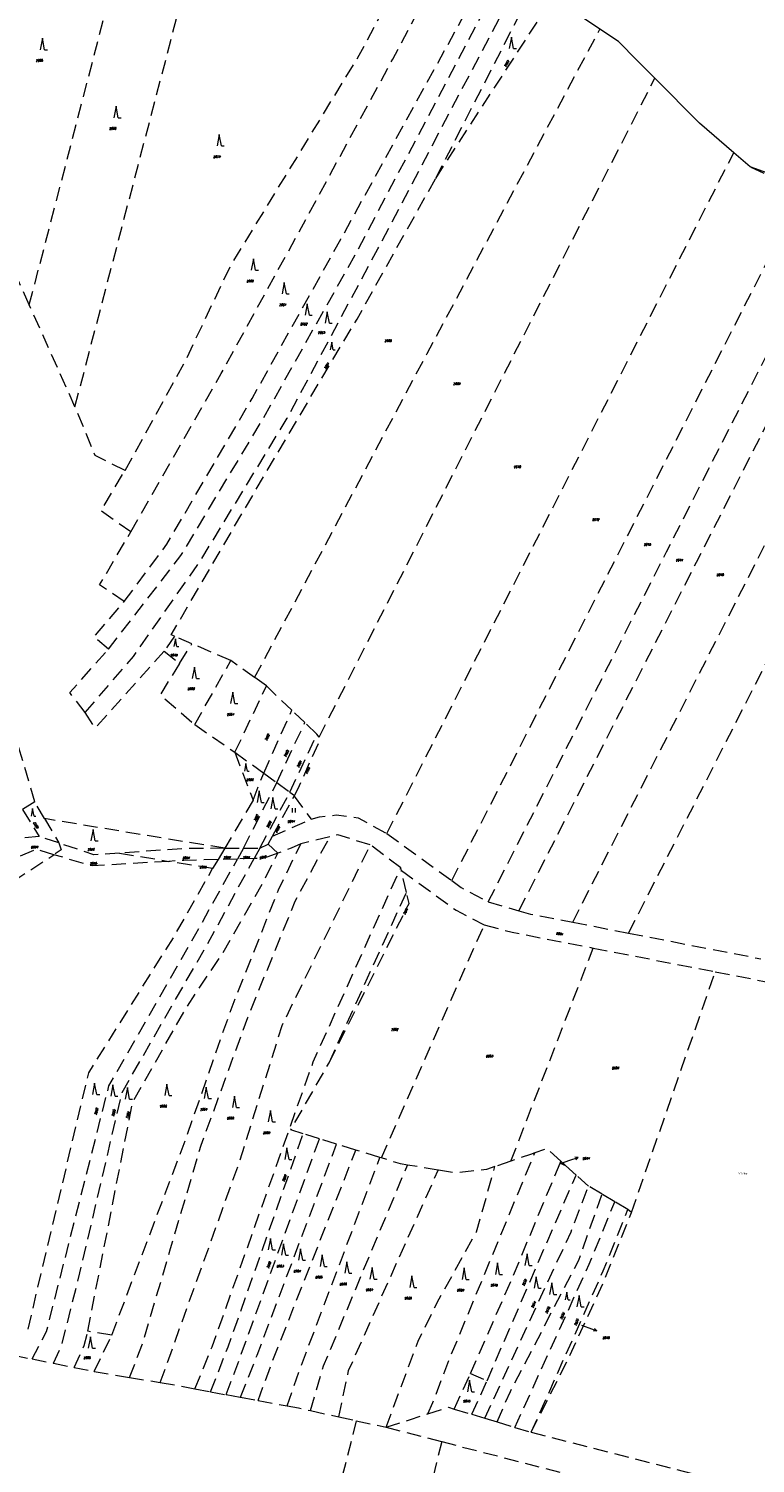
# Model space of a CAD drawing. Header units: metres. Extents: x -626722 to -621116, y -1178216 to -1174550.
# Tile 25 of 86: x -625076 to -624822, y -1175541 to -1175041. Entities that reach past the tile are written whole.
import ezdxf
from ezdxf.enums import TextEntityAlignment as Align

# ---------------------------------------------------------------- set-up
doc = ezdxf.new("R2010")
doc.units = ezdxf.units.M
doc.header["$MEASUREMENT"] = 0
doc.linetypes.add('DASHEDX2', pattern=[1.5, 1, -0.5])
for name, color, linetype, lineweight in [('8_kat_KN_Hranice katastrů', 200, 'FENCELINE1', 25), ('8_kat_KN_Hranice parcel', 200, 'DASHEDX2', 25), ('8_kat_KN_PČ popisy', 210, 'Continuous', 0), ('8_kat_KN_Značky kultur', 7, 'Continuous', 0), ('8_kat_KN_Čísla parcel', 200, 'Continuous', 25)]:
    doc.layers.add(name, color=color, linetype=linetype, lineweight=lineweight)
doc.layers.add('8_kat_KN_Pomístní_názvy', color=210, linetype='Continuous')
doc.styles.add('Style-cs_Working', font='cs_Working.shx')
doc.styles.add('Style-ITALICS', font='ITALICS.shx')
doc.linetypes.add('FENCELINE1', pattern='A,0.25,-0.1,[133,ltypeshp.shx,S=0.1,R=0,X=-0.1,Y=0],-0.1,1', length=1.45)

# ---------------------------------------------------------------- blocks, each defined once
blk = doc.blocks.new('1029_106')
at = {"layer": '8_kat_KN_PČ popisy', "color": 6, "linetype": 'Continuous', "lineweight": 0}
for p, q in [((0, 0), (2.8, -1.07)), ((2.8, -1.07), (1.69, -1.18)), ((2.8, -1.07), (2.05, -0.25))]:
    blk.add_line(p, q, dxfattribs=at)
blk = doc.blocks.new('1029_129')
at = {"layer": '8_kat_KN_PČ popisy', "color": 6, "linetype": 'Continuous', "lineweight": 0}
for p, q in [((0, 0), (2.84, 0.98)), ((2.84, 0.98), (1.73, 1.12)), ((2.84, 0.98), (2.05, 0.18))]:
    blk.add_line(p, q, dxfattribs=at)
blk = doc.blocks.new('3.08_1')
at = {"layer": '8_kat_KN_Značky kultur', "color": 7, "linetype": 'Continuous', "lineweight": 13}
for p, q in [((0, 2.68), (-0.5, 0)), ((0.5, 0), (0, 2.68)), ((0.5, 0), (1.17, 0))]:
    blk.add_line(p, q, dxfattribs=at)
blk = doc.blocks.new('3.08')
at = {"layer": '8_kat_KN_Značky kultur', "color": 7, "linetype": 'Continuous', "lineweight": 13}
for p, q in [((0, 4), (-0.75, 0)), ((0.75, 0), (0, 4)), ((0.75, 0), (1.75, 0))]:
    blk.add_line(p, q, dxfattribs=at)
blk = doc.blocks.new('3.06')
at = {"layer": '8_kat_KN_Značky kultur', "color": 7, "linetype": 'Continuous', "lineweight": 13}
for p, q in [((-0.51, 0), (-0.51, 1.5)), ((0.49, 0), (0.49, 1.5))]:
    blk.add_line(p, q, dxfattribs=at)

msp = doc.modelspace()

# ---------------------------------------------------------------- linework, layer by layer
at = {"layer": '8_kat_KN_Hranice katastrů', "lineweight": 13, "flags": 128}
msp.add_lwpolyline([(-625852.04, -1174626.53), (-626040.35, -1174699.9), (-626044.84, -1174701.65), (-626079.82, -1174732.74), (-626087.17, -1174724.59), (-626094.59, -1174716.36), (-626108.29, -1174725.86), (-626139.6, -1174663), (-626142.76, -1174651.47), (-626147.58, -1174633.84), (-626177.49, -1174657.65), (-626189.84, -1174646.23), (-626197.97, -1174638.7), (-626204.07, -1174633.06), (-626210.75, -1174626.88), (-626221.49, -1174616.94), (-626226.53, -1174612.28), (-626235.01, -1174604.43), (-626243.82, -1174596.28), (-626253.16, -1174587.64), (-626262.1, -1174579.36), (-626263.17, -1174578.37), (-626268.76, -1174573.2), (-626272.87, -1174569.4), (-626280.35, -1174562.48), (-626284.23, -1174558.89), (-626366.4, -1174553.29), (-626375.76, -1174552.65), (-626384.06, -1174552.09), (-626393.5, -1174551.44), (-626402.5, -1174550.83), (-626410.43, -1174550.29), (-626456.76, -1174672.2), (-626471.93, -1174695.74), (-626482.81, -1174713.06), (-626484.56, -1174715.84), (-626487.17, -1174720), (-626488.89, -1174723.62), (-626502.09, -1174751.47), (-626516.03, -1174780.89), (-626528.59, -1174807.4), (-626550.57, -1174812.23), (-626562.79, -1174814.91), (-626576.86, -1174818.14), (-626580.35, -1174818.94), (-626645.6, -1174953.22), (-626653.03, -1174970.15), (-626684.55, -1175037.86), (-626686, -1175040.97), (-626687.55, -1175044.3), (-626631.84, -1175118.59), (-626630.36, -1175120.56), (-626625.88, -1175124.38), (-626622.8, -1175127), (-626620, -1175129.38), (-626609.13, -1175138.65), (-626600.28, -1175161.93), (-626597.68, -1175186.91), (-626579.19, -1175203.5), (-626599.8, -1175222.22), (-626600.81, -1175225.76), (-626601.9, -1175229.61), (-626605.75, -1175243.12), (-626640.34, -1175364.6), (-626651.76, -1175404.73), (-626653.94, -1175412.37), (-626665.96, -1175418.01), (-626676.58, -1175422.98), (-626699.62, -1175445.56), (-626716.99, -1175471.64), (-626721.57, -1175478.51), (-626718.08, -1175490.63), (-626689.37, -1175590.24), (-626688.95, -1175591.71), (-626681.58, -1175617.3), (-626680.38, -1175637.27), (-626679.64, -1175649.67), (-626676.23, -1175706.44), (-626671.98, -1175777.17), (-626668.1, -1175841.75), (-626664.26, -1175877.5), (-626656.46, -1175949.97), (-626693.18, -1175993.2), (-626689.21, -1176029.64), (-626687.52, -1176031.68), (-626686.33, -1176033.12), (-626684.94, -1176034.8), (-626683.79, -1176036.18), (-626614, -1176120.42), (-626602.4, -1176130.73), (-626593.12, -1176137.86), (-626584.96, -1176144.14), (-626547.27, -1176144.38), (-626533.77, -1176144.46), (-626504.81, -1176143.65), (-626406.93, -1176152.31), (-626409.37, -1176159.67), (-626415.14, -1176177.06), (-626421.53, -1176196.31), (-626431.16, -1176225.32), (-626419.99, -1176232.13), (-626407.48, -1176241.56), (-626403.01, -1176244.94), (-626392.15, -1176253.13), (-626383.56, -1176259.6), (-626365.29, -1176273.38), (-626360.83, -1176275.9), (-626330.82, -1176292.85), (-626328.3, -1176294.69), (-626325.4, -1176296.82), (-626321.02, -1176300.02), (-626320.14, -1176301.38), (-626309.08, -1176318.54), (-626303.56, -1176327.1), (-626275.19, -1176343.14), (-626230.13, -1176368.62), (-626220.88, -1176362.84), (-626205.06, -1176368.5), (-626197.34, -1176371.41), (-626193.44, -1176372.88), (-626183.79, -1176376.53), (-626174.84, -1176382.62), (-626170.14, -1176387.02), (-626162.46, -1176394.2), (-626143.33, -1176415.21), (-626136.56, -1176422.64), (-626124.57, -1176443.84), (-626101.66, -1176469.79), (-626095.62, -1176476.63), (-626092.92, -1176473.71), (-626091.09, -1176475.08), (-626067.85, -1176492.43), (-626063.21, -1176495.9), (-626032.24, -1176523.03), (-626014.15, -1176529.78), (-626012.39, -1176529.73), (-625959.45, -1176528.25), (-625951.98, -1176531.09), (-625931.5, -1176538.9), (-625906.21, -1176553.11), (-625904.25, -1176554.21), (-625893.59, -1176557.55), (-625863.9, -1176576.76), (-625847.42, -1176579.14), (-625797.53, -1176586.33), (-625790.2, -1176587.39), (-625782.61, -1176588.48), (-625767.55, -1176590.66), (-625757.66, -1176592.09), (-625749.89, -1176593.21), (-625740.01, -1176594.64), (-625731.85, -1176595.81), (-625724.25, -1176596.91), (-625659.61, -1176606.23), (-625600.82, -1176614.71), (-625580.89, -1176617.58), (-625566.09, -1176619.72), (-625500.04, -1176629.25), (-625441.67, -1176637.67), (-625428.63, -1176639.55), (-625419.79, -1176635.78), (-625390.47, -1176623.27), (-625379.99, -1176631.32), (-625377.22, -1176633.45), (-625374.21, -1176639.52), (-625372.83, -1176641.65), (-625355.33, -1176677.54), (-625334.79, -1176715.1), (-625291.65, -1176758.17), (-625291.16, -1176758.66), (-625296.47, -1176769.25), (-625299.22, -1176774.94), (-625302.88, -1176782.5), (-625305.03, -1176793.68), (-625310.51, -1176822.23), (-625312.64, -1176833.29), (-625314.29, -1176841.87), (-625286.37, -1176852.42), (-625282.23, -1176853.99), (-625278.44, -1176855.42), (-625271.46, -1176858.07), (-625265.75, -1176860.23), (-625257.66, -1176863.28), (-625251.67, -1176865.54), (-625243.64, -1176868.58), (-625239.69, -1176870.07), (-625235.92, -1176871.5), (-625233, -1176872.61), (-625230.97, -1176873.37), (-625228.83, -1176874.18), (-625225.65, -1176875.39), (-625220.76, -1176877.24), (-625213.57, -1176879.95), (-625208.53, -1176881.86), (-625207.5, -1176882.25), (-625203.79, -1176882.99), (-625200.71, -1176883.61), (-625196.76, -1176884.4), (-625194.16, -1176884.91), (-625188.65, -1176886.01), (-625185.69, -1176886.6), (-625181.13, -1176887.52), (-625178.38, -1176888.07), (-625173.33, -1176889.07), (-625169.8, -1176889.78), (-625166.58, -1176890.42), (-625161.66, -1176891.41), (-625157.37, -1176892.26), (-625150.47, -1176893.64), (-625143.76, -1176894.98), (-625140.44, -1176895.65), (-625128.3, -1176894.51), (-625120.25, -1176893.76), (-625112.59, -1176893.04), (-625102.63, -1176892.11), (-625090.44, -1176890.97), (-625063.86, -1176897.07), (-625035.95, -1176903.47), (-625022.31, -1176906.6), (-625009.45, -1176909.55), (-624998.78, -1176912), (-624995.3, -1176912.8), (-625007.88, -1176967.15), (-625008.17, -1176968.39), (-625009.14, -1176972.57), (-624986.76, -1176980.28), (-624913.21, -1176997.19), (-624884.87, -1176999.81), (-624883.16, -1177024.84), (-624861.48, -1177028.76), (-624846.56, -1177030.78), (-624834.36, -1177032.44), (-624809.84, -1177029.18), (-624805.18, -1177026.79), (-624782.47, -1177015.11), (-624767.57, -1177010.58), (-624734.91, -1177007.55), (-624731.97, -1177006.52), (-624717.58, -1177001.48), (-624709.41, -1176998.62), (-624707.93, -1176998.1), (-624705.65, -1177001.63), (-624697.38, -1177014.35), (-624692.91, -1177021.23), (-624654.81, -1177110.04), (-624637.1, -1177114.08), (-624623.6, -1177117.16), (-624609.33, -1177120.42), (-624593.82, -1177123.95), (-624579.56, -1177127.21), (-624568.19, -1177129.8), (-624562.55, -1177131.09), (-624558.15, -1177132.09), (-624531.5, -1177138.17), (-624463.75, -1177155.33), (-624456.48, -1177157.17), (-624450.44, -1177158.7), (-624438.33, -1177161.77), (-624430.47, -1177163.76), (-624417.85, -1177166.96), (-624365.74, -1177180.16), (-624315.56, -1177192.88), (-624293.21, -1177198.54), (-624291.46, -1177198.98), (-624269.71, -1177204.49), (-624219.52, -1177217.21), (-624177.44, -1177227.71), (-624170.59, -1177229.04), (-624164.77, -1177230.17), (-624163.84, -1177230.35), (-624137.63, -1177236.06), (-624135.98, -1177236.43), (-624134.62, -1177236.74), (-624128.76, -1177238.06), (-624126.05, -1177238.67), (-624075.58, -1177277.81), (-624010.92, -1177327.96), (-623980.59, -1177351.48), (-623963.9, -1177364.42), (-623961.95, -1177365.93), (-623960.02, -1177367.43), (-623958.36, -1177368.72), (-623957.21, -1177370.73), (-623956.24, -1177372.43), (-623953.07, -1177377.97), (-623944.01, -1177379.83), (-623941.71, -1177380.3), (-623930.34, -1177382.63), (-623795.45, -1177410.26), (-623737.18, -1177422.2), (-623726.41, -1177424.41), (-623719.17, -1177425.89), (-623704.71, -1177428.85), (-623697.74, -1177430.28), (-623691.6, -1177431.54), (-623685.53, -1177432.78), (-623679.04, -1177434.11), (-623672.5, -1177435.45), (-623665.66, -1177436.85), (-623659.17, -1177438.18), (-623646.49, -1177440.78), (-623640.87, -1177441.93), (-623625.74, -1177445.03), (-623626.14, -1177447.49), (-623626.46, -1177449.46), (-623626.86, -1177451.92), (-623622.56, -1177452.81), (-623615.96, -1177454.18), (-623608.24, -1177455.78), (-623597.23, -1177458.06), (-623571.65, -1177463.35), (-623563.33, -1177465.08), (-623553.82, -1177467.05), (-623537.12, -1177470.5), (-623519.98, -1177474.05), (-623513.98, -1177475.3), (-623460.27, -1177486.42), (-623461.13, -1177491.34), (-623461.71, -1177494.67), (-623465.49, -1177516.45), (-623482.16, -1177612.45), (-623502.72, -1177730.81), (-623503.88, -1177737.5), (-623504.31, -1177740.18), (-623504.62, -1177742.13), (-623505.08, -1177745.05), (-623502.72, -1177745.5), (-623480.65, -1177750.11), (-623468.69, -1177752.61), (-623434.69, -1177759.71), (-623431.3, -1177760.42), (-623411.88, -1177764.48), (-623403.24, -1177766.28), (-623401.25, -1177766.7), (-623399.85, -1177766.95), (-623395.04, -1177767.79), (-623375.45, -1177771.24), (-623371.57, -1177787.88), (-623369.81, -1177795.42), (-623345.41, -1177899.96), (-623331.38, -1177960.09), (-623330.3, -1177964.72), (-623330.16, -1177965.32), (-623330.71, -1177967.86), (-623332.08, -1177974.23), (-623332.26, -1177975.07), (-623332.78, -1177977.46), (-623328.58, -1177978.24), (-623313.3, -1177981.08), (-623287.47, -1177990.63), (-623264.45, -1178002.83), (-623261.29, -1178004.34), (-623253.54, -1178008.05), (-623242.61, -1178013.28), (-623237.92, -1178015.52), (-623150.45, -1178060.72), (-623147.34, -1178062.33), (-623102, -1178085.75), (-622964.39, -1178156.68), (-622922.17, -1178178.6), (-622878.91, -1178194.83), (-622877.34, -1178195.42), (-622828.97, -1178211.5), (-622812.21, -1178214.98), (-622808.58, -1178215.73), (-622807.82, -1178215.61), (-622800.1, -1178214.37), (-622795.23, -1178213.6), (-622785.8, -1178212.09), (-622780.44, -1178209.44), (-622760.13, -1178199.4), (-622723.64, -1178181.35), (-622714.31, -1178176.74), (-622708.27, -1178172.83), (-622705.71, -1178171.18), (-622702.81, -1178169.3), (-622702.1, -1178168.84), (-622677.92, -1178156.68), (-622670.5, -1178153.51), (-622651.49, -1178145.38), (-622643.54, -1178141.98), (-622605.79, -1178132), (-622576.29, -1178124.2), (-622492.96, -1178103.84), (-622482.49, -1178101.28), (-622477.67, -1178100.1), (-622469.7, -1178098.15), (-622457.02, -1178095.06), (-622449.88, -1178093.31), (-622443.45, -1178091.74), (-622433.61, -1178089.33), (-622431.06, -1178088.71), (-622423.14, -1178086.72), (-622412.11, -1178083.94), (-622405.93, -1178082.38), (-622400.06, -1178080.91), (-622395.05, -1178079.64), (-622391.18, -1178078.67), (-622356.2, -1178069.86), (-622351.1, -1178068.58), (-622340.21, -1178065.84), (-622334.46, -1178064.39), (-622329.5, -1178063.14), (-622318.7, -1178060.42), (-622308.12, -1178057.76), (-622297.43, -1178055.06), (-622287.34, -1178052.52), (-622279.56, -1178050.56), (-622235.46, -1178039.46), (-622232.64, -1178038.76), (-622199.97, -1178030.63), (-622087.18, -1178002.56), (-622085.85, -1178002.23), (-622081.88, -1178001.34), (-622080.97, -1177998.22), (-622078.95, -1177991.33), (-622078.18, -1177988.69), (-622074.87, -1177975.28), (-622073.81, -1177970.98), (-622059.95, -1177914.89), (-622055.85, -1177875.6), (-622054.42, -1177858.33), (-622038.55, -1177798.48), (-622036.99, -1177789.81), (-622068.8, -1177779.38), (-622087.72, -1177773.17), (-622109.7, -1177760.45), (-622118.17, -1177755.55), (-622120.26, -1177752.94), (-622152.52, -1177712.6), (-622181.7, -1177693.4), (-622264.99, -1177665.15), (-622291.95, -1177659), (-622360.46, -1177643.93), (-622367.2, -1177642.45), (-622378.61, -1177636.84), (-622423.28, -1177605.81), (-622461.58, -1177568.64), (-622484.26, -1177552.66), (-622597.41, -1177527.71), (-622635.3, -1177509), (-622658.05, -1177502.91), (-622725.11, -1177494.82), (-622731.43, -1177491.33), (-622738.6, -1177487.37), (-622741.35, -1177485.85), (-622747.51, -1177487.23), (-622781.03, -1177494.72), (-622781.56, -1177493.2), (-622782.07, -1177491.71), (-622783.44, -1177487.73), (-622784.4, -1177484.95), (-622786.68, -1177477.63), (-622768.07, -1177471.87), (-622726.08, -1177458.86), (-622708.4, -1177453.39), (-622702.77, -1177451.64), (-622684.6, -1177446.02), (-622568.57, -1177410.08), (-622555.54, -1177406.23), (-622562.78, -1177372.51), (-622566.79, -1177361.45), (-622570.17, -1177352.12), (-622575.79, -1177336.61), (-622578.15, -1177330.14), (-622579.7, -1177325.87), (-622592.9, -1177289.64), (-622595.15, -1177283.48), (-622599.08, -1177272.69), (-622598.15, -1177272.02), (-622596.62, -1177270.91), (-622590.17, -1177266.25), (-622587.06, -1177264.01), (-622567.07, -1177274.84), (-622530.66, -1177265.46), (-622512.42, -1177244.02), (-622499.95, -1177220.44), (-622498.04, -1177199.81), (-622497.43, -1177193.25), (-622513.53, -1177163.74), (-622536.86, -1177114.27), (-622538.02, -1177097.04), (-622544.27, -1177004.46), (-622545.01, -1176993.53), (-622545.28, -1176989.54), (-622525.81, -1176919.76), (-622519.47, -1176904.57), (-622516.52, -1176895.56), (-622512.57, -1176883.51), (-622497.26, -1176836.75), (-622496.44, -1176835.36), (-622470.35, -1176791.24), (-622470.21, -1176791), (-622467.4, -1176786.25), (-622434.65, -1176761.78), (-622430.98, -1176756.2), (-622417.74, -1176736.1), (-622397.39, -1176663.53), (-622375.31, -1176618.82), (-622351.21, -1176606.81), (-622331.55, -1176584.66), (-622297.25, -1176515.77), (-622247.39, -1176461.84), (-622221.21, -1176441.78), (-622198.71, -1176431.48), (-622182.15, -1176419.39), (-622160.36, -1176419.51), (-622158.27, -1176422.4), (-622156.31, -1176425.09), (-622155.37, -1176426.4), (-622146.92, -1176438.05), (-622136.86, -1176442.9), (-622125.45, -1176444.04), (-622118.72, -1176444.71), (-622111.76, -1176445.4), (-622111.04, -1176445.47), (-622097.72, -1176446.8), (-622062.24, -1176442.63), (-622025.22, -1176458.05), (-622020.19, -1176461.21), (-622012.4, -1176466.11), (-622001.09, -1176475.06), (-621971.85, -1176491.46), (-621963.89, -1176495.93), (-621961.96, -1176497.01), (-621962.13, -1176493.44), (-621962.85, -1176477.76), (-621969.83, -1176473.02), (-621972.32, -1176471.33), (-621972.38, -1176471.28), (-621977.22, -1176468), (-621984.53, -1176463.03), (-621989.76, -1176459.47), (-622003.38, -1176443.22), (-622023.55, -1176435.19), (-622030.74, -1176432.32), (-622048.78, -1176426.57), (-622102.82, -1176409.35), (-622132.66, -1176383.61), (-622141.78, -1176379.09), (-622162.3, -1176368.94), (-622182.81, -1176358.78), (-622203.33, -1176348.62), (-622215.84, -1176342.43), (-622217.61, -1176341.55), (-622237.69, -1176347.6), (-622252.54, -1176347.82), (-622264.51, -1176347.99), (-622271.49, -1176348.1), (-622278.66, -1176348.2), (-622303.55, -1176348.57), (-622307.74, -1176348.24), (-622313.05, -1176347.82), (-622509.65, -1176332.31), (-622522.44, -1176331.3), (-622523.47, -1176328.33), (-622525.73, -1176321.86), (-622526.91, -1176318.45), (-622529.58, -1176310.79), (-622538.84, -1176284.24), (-622573.66, -1176272.8), (-622575.07, -1176272.35), (-622602.72, -1176263.46), (-622652.9, -1176250.88), (-622661.13, -1176248.81), (-622667.67, -1176247.17), (-622668.41, -1176247.08), (-622670.8, -1176246.78), (-622673.67, -1176246.42), (-622674.5, -1176246.32), (-622692.64, -1176244.07), (-622696.28, -1176243.62), (-622700.57, -1176243.09), (-622707.85, -1176242.18), (-622716.13, -1176241.16), (-622723.9, -1176240.2), (-622731.95, -1176239.2), (-622732.34, -1176239.15), (-622739.58, -1176238.25), (-622746.64, -1176237.37), (-622749.55, -1176237.01), (-622733.65, -1176154.44), (-622700.54, -1175982.48), (-622700.36, -1175981.54), (-622699.67, -1175977.97), (-622698.92, -1175974.04), (-622698.34, -1175971.01), (-622687.88, -1175916.7), (-622660.91, -1175766.94), (-622654.83, -1175733.2), (-622640.45, -1175684.53), (-622638.82, -1175679.04), (-622638.47, -1175677.86), (-622636.01, -1175669.51), (-622640.99, -1175669.14), (-622659.28, -1175667.79), (-622679.29, -1175649.45), (-622710.67, -1175613.63), (-622736.93, -1175603.53), (-622780.89, -1175586.63), (-622817.66, -1175573.34), (-622850.41, -1175560.14), (-622858.52, -1175556.87), (-622865.8, -1175554.67), (-622894.55, -1175546.01), (-622923.33, -1175540.13), (-622924.99, -1175540.08), (-622938.18, -1175539.71), (-622986.92, -1175538.35), (-622996.3, -1175545.8), (-623004.02, -1175547.35), (-623009.54, -1175543.61), (-623024.77, -1175537.84), (-623039.52, -1175532.26), (-623088.53, -1175522.77), (-623098.46, -1175520.85), (-623183.64, -1175504.36), (-623188.06, -1175503.5), (-623213.91, -1175498.5), (-623314.42, -1175479.04), (-623334.39, -1175475.17), (-623358.28, -1175470.55), (-623367.67, -1175468.73), (-623403.57, -1175461.78), (-623407.64, -1175460.99), (-623451.72, -1175452.45), (-623471.52, -1175448.62), (-623476.63, -1175447.63), (-623503.08, -1175442.51), (-623545.94, -1175434.21), (-623571.62, -1175429.24), (-623574.73, -1175428.64), (-623582.71, -1175427.09), (-623584.32, -1175426.78), (-623593.92, -1175424.92), (-623598.69, -1175424), (-623621.54, -1175416.62), (-623641.26, -1175410.25), (-623645.3, -1175407.72), (-623651.85, -1175403.62), (-623661.11, -1175401.57), (-623677.99, -1175395.49), (-623716.17, -1175381.75), (-623821.31, -1175343.9), (-623822.78, -1175343.37), (-623826.37, -1175352.23), (-623838.09, -1175381.12), (-623839.41, -1175384.36), (-623842.48, -1175391.94), (-623844.76, -1175397.56), (-623848.71, -1175395.95), (-623853.6, -1175393.95), (-623864.51, -1175389.49), (-623877.04, -1175384.37), (-623899.48, -1175375.2), (-623913.17, -1175369.61), (-623921.39, -1175366.25), (-623931.98, -1175361.92), (-623943.52, -1175357.2), (-623947.18, -1175355.71), (-623952.99, -1175353.34), (-623965.84, -1175349.08), (-623972.42, -1175346.9), (-623984.43, -1175342.92), (-623992.28, -1175340.32), (-624017.35, -1175332.01), (-624032.51, -1175326.98), (-624046.92, -1175322.21), (-624061.99, -1175317.21), (-624073.47, -1175313.41), (-624076.66, -1175312.35), (-624087.61, -1175308.71), (-624091.33, -1175307.48), (-624101.34, -1175304.17), (-624106.82, -1175302.35), (-624113.5, -1175301.17), (-624118.24, -1175300.33), (-624129.53, -1175298.33), (-624133.89, -1175297.56), (-624151.02, -1175294.53), (-624151.52, -1175294.44), (-624172.03, -1175290.81), (-624186.19, -1175288.3), (-624187.09, -1175288), (-624194.53, -1175285.47), (-624198.59, -1175284.09), (-624205.73, -1175281.67), (-624212.31, -1175279.43), (-624227.17, -1175274.38), (-624238.4, -1175270.57), (-624259.44, -1175263.43), (-624275.87, -1175257.85), (-624299.08, -1175249.97), (-624301.46, -1175249.16), (-624313.52, -1175245.81), (-624342.41, -1175237.79), (-624359.84, -1175232.95), (-624361.68, -1175232.44), (-624394.55, -1175223.32), (-624398.65, -1175222.18), (-624421.01, -1175215.97), (-624483.58, -1175191.07), (-624513.75, -1175179.07), (-624530.67, -1175171), (-624538.61, -1175167.21), (-624555.74, -1175162.8), (-624591.3, -1175152.22), (-624616.6, -1175146.76), (-624669.36, -1175122.42), (-624675.53, -1175119.79), (-624681, -1175117.47), (-624701.37, -1175108.8), (-624727.01, -1175103.3), (-624746.71, -1175099.08), (-624769.57, -1175100.35), (-624771.98, -1175100.01), (-624795.35, -1175096.73), (-624805.39, -1175095.32), (-624823.86, -1175088.76), (-624829.6, -1175083.81), (-624841.52, -1175073.52), (-624857.12, -1175057.81), (-624863.3, -1175051.59), (-624869.83, -1175045.01), (-624876.29, -1175040.67), (-624892.64, -1175029.67), (-624937.61, -1174997.86), (-624939.04, -1175000.11), (-624941.81, -1175004.46), (-624944.6, -1175008.85), (-624963.63, -1175006.96), (-625019.59, -1175001.41), (-625073.91, -1174996.02), (-625074.39, -1174997.67), (-625096.23, -1175073.28), (-625183.77, -1175056.93), (-625265.34, -1175036.6), (-625288.39, -1175030.85), (-625293.16, -1175029.66), (-625299.12, -1175028.18), (-625337.06, -1175018.72), (-625388.84, -1175005.82), (-625464.8, -1174986.89), (-625495.36, -1174979.27), (-625512.53, -1174974.99), (-625543.08, -1174967.38), (-625574.39, -1174959.57), (-625576.76, -1174958.98), (-625579.4, -1174958.32), (-625579.67, -1174958.25), (-625587.62, -1174953.77), (-625615.29, -1174938.17), (-625639.27, -1174924.66), (-625651.18, -1174917.94), (-625659.41, -1174913.3), (-625667.61, -1174908.68), (-625687.09, -1174897.7), (-625697.09, -1174892.07), (-625701.5, -1174889.58), (-625704.92, -1174885.17), (-625711.81, -1174876.29), (-625717.7, -1174868.69), (-625719.42, -1174866.48), (-625721.06, -1174864.36), (-625724.39, -1174860.06), (-625726.69, -1174857.09), (-625729.25, -1174853.8), (-625730.41, -1174852.3), (-625731.76, -1174848.68), (-625734.18, -1174842.18), (-625737.88, -1174832.26), (-625738.58, -1174830.37), (-625740.44, -1174825.37), (-625742.03, -1174821.11), (-625747.34, -1174806.85), (-625757.52, -1174779.52), (-625765.58, -1174757.89), (-625771.8, -1174741.18), (-625780.24, -1174729.34), (-625789.62, -1174716.2), (-625798.16, -1174704.22), (-625803.67, -1174696.5), (-625809.22, -1174688.71), (-625810.19, -1174687.35), (-625811.75, -1174685.5), (-625813.79, -1174683.1), (-625814.16, -1174682.55), (-625828.4, -1174661.5), (-625830.3, -1174658.68), (-625833.25, -1174654.32), (-625833.44, -1174654.04), (-625841.42, -1174642.24), (-625842.46, -1174640.7), (-625852.04, -1174626.53)], close=True, dxfattribs=at)
at = {"layer": '8_kat_KN_Hranice parcel', "lineweight": 13, "ltscale": 5}
for p, q in [((-625075.35, -1175136.91), (-625040.75, -1175003.74)), ((-625059.41, -1175172.38), (-625016.14, -1175006.97)), ((-624933.57, -1175092.73), (-624902.08, -1175031.29)), ((-624933.57, -1175092.73), (-624896.19, -1175035.13)), ((-625075.35, -1175136.91), (-625090.38, -1175103.27)), ((-625059.41, -1175172.38), (-625075.35, -1175136.91)), ((-625024.72, -1175252.41), (-625028.29, -1175257.66)), ((-625018.6, -1175255.07), (-625024.72, -1175252.41)), ((-625022.92, -1175261.92), (-625018.6, -1175255.07)), ((-625005.05, -1175260.95), (-625018.6, -1175255.07)), ((-625028.29, -1175257.66), (-625022.92, -1175261.92)), ((-625017.63, -1175283.28), (-625005.05, -1175260.95)), ((-624996.73, -1175266.89), (-625005.05, -1175260.95)), ((-624992.64, -1175269.81), (-624996.73, -1175266.89)), ((-625003.61, -1175292.95), (-624992.64, -1175269.81)), ((-624983.76, -1175278.27), (-624992.64, -1175269.81)), ((-624993.57, -1175300.22), (-624983.76, -1175278.27)), ((-624979.23, -1175282.59), (-624983.76, -1175278.27)), ((-625017.63, -1175283.28), (-625003.61, -1175292.95)), ((-624989.01, -1175303.52), (-624979.23, -1175282.59)), ((-624984.41, -1175306.85), (-624975.02, -1175286.6)), ((-624975.02, -1175286.6), (-624979.23, -1175282.59)), ((-624974.25, -1175287.65), (-624975.02, -1175286.6)), ((-625073.46, -1175310.27), (-625079.59, -1175289.27)), ((-625003.61, -1175292.95), (-624993.57, -1175300.22)), ((-625003.61, -1175292.95), (-624997.29, -1175309.68)), ((-624997.29, -1175309.68), (-624993.57, -1175300.22)), ((-624993.57, -1175300.22), (-624989.01, -1175303.52)), ((-625000.64, -1175326.4), (-624989.01, -1175303.52)), ((-624994.91, -1175326.36), (-624984.41, -1175306.85)), ((-624989.01, -1175303.52), (-624984.41, -1175306.85)), ((-624984.41, -1175306.85), (-624982.84, -1175307.99)), ((-625073.46, -1175310.27), (-625077.72, -1175312.92)), ((-625070.08, -1175316.09), (-625073.46, -1175310.27)), ((-624997.29, -1175309.68), (-625007.11, -1175326.44)), ((-624990.51, -1175322.25), (-624982.97, -1175308.22)), ((-624982.97, -1175308.22), (-624982.84, -1175307.99)), ((-624982.97, -1175308.22), (-624976.97, -1175316.29)), ((-625077.72, -1175312.92), (-625071.89, -1175322.26)), ((-625070.08, -1175316.09), (-625065.03, -1175324.58)), ((-625007.11, -1175326.44), (-625070.08, -1175316.09)), ((-625071.89, -1175322.26), (-625078.19, -1175322.96)), ((-625065.03, -1175324.58), (-625071.89, -1175322.26)), ((-624991.96, -1175324.96), (-624990.51, -1175322.25)), ((-625007.11, -1175326.44), (-625009.48, -1175330.36)), ((-625007.11, -1175326.44), (-625000.64, -1175326.4)), ((-625000.64, -1175326.4), (-625002.75, -1175330.18)), ((-625000.64, -1175326.4), (-624994.91, -1175326.36)), ((-624994.91, -1175326.36), (-624996.92, -1175330.04)), ((-624994.91, -1175326.36), (-624991.96, -1175324.96)), ((-624988.67, -1175328.15), (-624991.96, -1175324.96)), ((-624970.51, -1175322.41), (-624980.67, -1175324.89)), ((-624945.76, -1175333.19), (-624956.38, -1175325.24)), ((-625162.87, -1175391.16), (-625066.78, -1175328.66)), ((-625043.9, -1175328.1), (-625026.65, -1175330.98)), ((-625011.39, -1175333.52), (-625026.65, -1175330.98)), ((-625009.48, -1175330.36), (-625011.39, -1175333.52)), ((-625002.75, -1175330.18), (-625009.48, -1175330.36)), ((-624996.92, -1175330.04), (-625002.75, -1175330.18)), ((-624945.53, -1175334.18), (-624945.76, -1175333.19)), ((-624943.77, -1175341.8), (-624945.53, -1175334.18)), ((-624970.76, -1175401.21), (-624943.77, -1175341.8)), ((-624915.26, -1175345.11), (-624904.52, -1175348.19)), ((-624885.77, -1175352.21), (-624866.26, -1175356)), ((-624952.52, -1175434.46), (-624916.62, -1175353.16)), ((-624866.26, -1175356), (-624820.16, -1175364.96)), ((-624907.3, -1175435.53), (-624878.61, -1175361.23)), ((-624878.61, -1175361.23), (-624836.01, -1175369.51)), ((-624865.31, -1175453.5), (-624836.01, -1175369.51)), ((-624974.11, -1175427.78), (-624979.79, -1175426.02)), ((-624968.13, -1175429.63), (-624974.11, -1175427.78)), ((-624961.39, -1175431.72), (-624968.13, -1175429.63)), ((-624953.04, -1175434.3), (-624961.39, -1175431.72)), ((-624952.52, -1175434.46), (-624953.04, -1175434.3)), ((-624932.66, -1175438.68), (-624943.42, -1175436.93)), ((-624907.3, -1175435.53), (-624912.92, -1175437.44)), ((-624890.19, -1175436.27), (-624889.9, -1175435.6)), ((-624890.19, -1175436.27), (-624888.32, -1175437.03)), ((-624888.32, -1175437.03), (-624889.9, -1175435.6)), ((-624884.59, -1175440.4), (-624888.32, -1175437.03)), ((-624915.64, -1175512.19), (-624884.59, -1175440.4)), ((-624880.25, -1175444.32), (-624884.59, -1175440.4)), ((-624875.54, -1175447.11), (-624880.25, -1175444.32)), ((-624871.1, -1175449.74), (-624875.54, -1175447.11)), ((-624866.49, -1175452.47), (-624871.1, -1175449.74)), ((-624865.31, -1175453.5), (-624866.49, -1175452.47)), ((-625046.6, -1175496.3), (-625054.97, -1175494.91)), ((-625052.73, -1175508.92), (-625046.6, -1175496.3)), ((-625080.84, -1175503.26), (-625074.37, -1175504.57)), ((-625074.37, -1175504.57), (-625066.89, -1175506.08)), ((-625066.89, -1175506.08), (-625059.71, -1175507.53)), ((-625052.73, -1175508.92), (-625040.39, -1175511)), ((-625040.39, -1175511), (-625029.65, -1175512.81)), ((-624927.12, -1175522.03), (-624921.47, -1175509.64)), ((-624921.47, -1175509.64), (-624915.64, -1175512.19)), ((-624920.99, -1175523.88), (-624915.64, -1175512.19)), ((-625017.55, -1175514.96), (-625012.12, -1175515.98)), ((-625012.12, -1175515.98), (-625006.66, -1175517.01)), ((-625006.66, -1175517.01), (-625001.64, -1175517.95)), ((-625001.64, -1175517.95), (-624995.56, -1175519.07)), ((-624995.56, -1175519.07), (-624985.42, -1175520.93)), ((-624927.12, -1175522.03), (-624920.99, -1175523.88)), ((-624961.26, -1175526.1), (-624991.19, -1175643.85)), ((-624977.22, -1175522.58), (-624967.35, -1175524.76)), ((-624967.35, -1175524.76), (-624961.26, -1175526.1)), ((-624961.26, -1175526.1), (-624950.9, -1175528.38)), ((-624920.99, -1175523.88), (-624916.46, -1175525.25)), ((-624916.46, -1175525.25), (-624912.18, -1175526.55)), ((-624912.18, -1175526.55), (-624905.96, -1175528.43)), ((-624950.9, -1175528.38), (-624931.42, -1175533.41)), ((-624905.96, -1175528.43), (-624900.26, -1175530.15)), ((-624931.42, -1175533.41), (-624960.64, -1175648.38)), ((-624931.42, -1175533.41), (-624872.67, -1175548.59))]:
    msp.add_line(p, q, dxfattribs=at)
at = {"layer": '8_kat_KN_Hranice parcel', "lineweight": 13, "ltscale": 5, "flags": 128}
for points in [[(-625041.93, -1175194.66), (-625020.93, -1175156.49), (-625005.29, -1175123.57), (-624960.21, -1175049.78), (-624937.93, -1175007.45)], [(-625039.94, -1175216.09), (-625008.36, -1175160.75), (-624981.99, -1175112.78), (-624948.56, -1175051.2), (-624928.48, -1175013.41)], [(-625042.24, -1175240.35), (-625027.37, -1175220.34), (-624997.62, -1175169.54), (-624966.65, -1175113.92), (-624916.03, -1175021.95)], [(-625047.76, -1175256.96), (-625022.46, -1175224.32), (-624993.64, -1175176.35), (-624961.13, -1175118.46), (-624911.74, -1175024.93)], [(-625055.88, -1175279.09), (-625039.02, -1175259.51), (-625015.72, -1175226.3), (-624985.36, -1175176.35), (-624953.77, -1175117.32), (-624906.8, -1175028.31)], [(-624996.73, -1175266.89), (-624936.51, -1175153.78), (-624876.29, -1175040.67)], [(-624974.25, -1175287.65), (-624915.69, -1175172.73), (-624857.12, -1175057.81)], [(-624950.62, -1175321.31), (-624890.14, -1175202.6), (-624829.6, -1175083.81)], [(-624804.99, -1175096.41), (-624811.93, -1175094.16), (-624823.86, -1175088.76)], [(-625024.72, -1175252.41), (-625025.81, -1175251.94), (-624989.86, -1175190.38), (-624960.99, -1175141.81), (-624933.57, -1175092.73)], [(-624927.95, -1175337.71), (-624866.47, -1175217.06), (-624804.99, -1175096.41)], [(-624915.26, -1175345.11), (-624853.06, -1175223.05), (-624790.86, -1175100.98)], [(-624904.52, -1175348.19), (-624842.57, -1175226.62), (-624780.62, -1175105.04)], [(-624885.77, -1175352.21), (-624825.42, -1175233.76), (-624765.06, -1175115.32)], [(-624866.26, -1175356), (-624807.78, -1175241.24), (-624749.3, -1175126.48)], [(-625041.93, -1175194.66), (-625052.36, -1175189.41), (-625059.41, -1175172.38)], [(-625039.94, -1175216.09), (-625050.36, -1175208.71), (-625041.93, -1175194.66)], [(-625042.24, -1175240.35), (-625050.82, -1175234.53), (-625039.94, -1175216.09)], [(-625047.76, -1175256.96), (-625052.82, -1175252.7), (-625042.24, -1175240.35)], [(-625055.88, -1175279.09), (-625061.25, -1175272.14), (-625047.76, -1175256.96)], [(-625028.29, -1175257.66), (-625052.36, -1175284.48), (-625055.88, -1175279.09)], [(-625022.92, -1175261.92), (-625029.67, -1175272.85), (-625017.63, -1175283.28)], [(-624982.84, -1175307.99), (-624981.51, -1175305.52), (-624973.78, -1175288.29), (-624974.25, -1175287.65)], [(-624990.51, -1175322.25), (-624977.38, -1175316.4), (-624976.97, -1175316.29)], [(-624976.97, -1175316.29), (-624974.12, -1175315.51), (-624968.29, -1175314.77), (-624960.57, -1175315.84), (-624950.62, -1175321.31)], [(-624956.38, -1175325.24), (-624967.76, -1175321.74), (-624970.51, -1175322.41)], [(-624950.62, -1175321.31), (-624940.17, -1175328.83), (-624927.95, -1175337.71)], [(-625066.78, -1175328.66), (-625072.97, -1175326.84), (-625080.98, -1175330.19)], [(-625065.03, -1175324.58), (-625064.26, -1175327.02), (-625066.78, -1175328.66)], [(-625043.9, -1175328.1), (-625052.79, -1175328.72), (-625065.03, -1175324.58)], [(-625046.6, -1175496.3), (-625020.9, -1175428.31), (-625004.95, -1175382.62), (-624988.39, -1175340.9), (-624980.67, -1175324.89)], [(-625007.11, -1175326.44), (-625021.39, -1175326.54), (-625043.9, -1175328.1)], [(-625040.39, -1175511), (-625035.62, -1175498.7), (-625026.11, -1175466.06), (-625015.38, -1175430.02), (-624999.13, -1175385.46), (-624982.57, -1175344.87), (-624970.51, -1175322.41)], [(-625029.65, -1175512.81), (-625001.89, -1175435.41), (-624987.17, -1175388.3), (-624956.38, -1175325.24)], [(-624980.67, -1175324.89), (-624983.98, -1175326.42), (-624988.67, -1175328.15)], [(-625074.37, -1175504.57), (-625069.35, -1175495.01), (-625047.57, -1175409.3), (-625017.22, -1175356.23), (-625002.75, -1175330.18)], [(-625066.89, -1175506.08), (-625064.13, -1175500.12), (-625057.69, -1175474.57), (-625042.98, -1175411.57), (-625013.23, -1175359.92), (-624996.92, -1175330.04)], [(-625026.65, -1175330.98), (-625053.42, -1175332.59), (-625066.78, -1175328.66)], [(-625054.97, -1175494.91), (-625039.3, -1175414.97), (-625020.59, -1175382.05), (-625007.71, -1175362.75), (-624993.91, -1175338.63), (-624988.67, -1175328.15)], [(-625009.48, -1175330.36), (-625021.38, -1175330.66), (-625026.65, -1175330.98)], [(-624988.67, -1175328.15), (-624993.56, -1175329.95), (-624996.92, -1175330.04)], [(-625075.78, -1175494.16), (-625054.63, -1175404.76), (-625024.58, -1175356.79), (-625011.39, -1175333.52)], [(-625017.55, -1175514.96), (-625011.54, -1175500.31), (-624976.28, -1175400.93), (-624945.76, -1175333.19)], [(-624945.53, -1175334.18), (-624926.48, -1175348.05), (-624916.62, -1175353.16)], [(-624970.76, -1175401.21), (-624956.82, -1175373.5), (-624942.88, -1175345.67), (-624943.77, -1175341.8)], [(-624927.95, -1175337.71), (-624924.7, -1175340.07), (-624915.26, -1175345.11)], [(-624904.52, -1175348.19), (-624900.5, -1175349.35), (-624885.77, -1175352.21)], [(-624916.62, -1175353.16), (-624906.94, -1175355.72), (-624878.61, -1175361.23)], [(-624836.01, -1175369.51), (-624807.95, -1175374.97), (-624795.25, -1175375.57), (-624775.04, -1175375.73)], [(-624979.79, -1175426.02), (-624984.13, -1175424.67), (-624970.76, -1175401.21)], [(-625012.12, -1175515.98), (-625005.96, -1175500.31), (-624979.79, -1175426.02)], [(-625006.66, -1175517.01), (-625000.6, -1175500.71), (-624974.11, -1175427.78)], [(-625001.64, -1175517.95), (-624995.88, -1175503.29), (-624968.13, -1175429.63)], [(-624995.56, -1175519.07), (-624990.94, -1175506.47), (-624961.39, -1175431.72)], [(-624889.9, -1175435.6), (-624894.81, -1175431.17), (-624898.99, -1175432.67)], [(-624985.42, -1175520.93), (-624980.85, -1175507.86), (-624953.04, -1175434.3)], [(-624977.22, -1175522.58), (-624972.68, -1175507), (-624943.42, -1175436.93)], [(-624943.42, -1175436.93), (-624945.86, -1175436.53), (-624952.52, -1175434.46)], [(-624936.31, -1175523.72), (-624934.58, -1175519.78), (-624928.37, -1175503.68), (-624898.99, -1175432.67)], [(-624921.47, -1175509.64), (-624906.9, -1175476.49), (-624890.19, -1175436.27)], [(-624898.99, -1175432.67), (-624900.47, -1175433.2), (-624907.3, -1175435.53)], [(-624967.35, -1175524.76), (-624963.94, -1175508.56), (-624932.66, -1175438.68)], [(-624950.9, -1175528.38), (-624939.71, -1175498.34), (-624932.36, -1175483.58), (-624919.32, -1175460.25), (-624912.92, -1175437.44)], [(-624912.92, -1175437.44), (-624915.9, -1175438.46), (-624926.64, -1175439.66), (-624932.66, -1175438.68)], [(-624916.46, -1175525.25), (-624886.36, -1175460.25), (-624880.25, -1175444.32)], [(-624912.18, -1175526.55), (-624907.52, -1175515.88), (-624883.6, -1175470.05), (-624875.54, -1175447.11)], [(-624905.96, -1175528.43), (-624880, -1175471.54), (-624871.1, -1175449.74)], [(-624900.26, -1175530.15), (-624875.09, -1175473.81), (-624866.49, -1175452.47)], [(-624900.26, -1175530.15), (-624887.48, -1175504.9), (-624874.57, -1175476.8), (-624865.31, -1175453.5)], [(-625059.71, -1175507.53), (-625056.16, -1175499.83), (-625054.97, -1175494.91)], [(-625059.71, -1175507.53), (-625053.59, -1175508.77), (-625052.73, -1175508.92)], [(-625029.65, -1175512.81), (-625022.74, -1175513.98), (-625017.55, -1175514.96)], [(-624985.42, -1175520.93), (-624981.38, -1175521.67), (-624977.22, -1175522.58)], [(-624936.31, -1175523.72), (-624929.12, -1175521.43), (-624927.12, -1175522.03)], [(-624950.9, -1175528.38), (-624942.33, -1175525.64), (-624936.31, -1175523.72)], [(-624900.26, -1175530.15), (-624756.19, -1175567.03), (-624612.12, -1175603.92)]]:
    msp.add_lwpolyline(points, dxfattribs=at)
at = {"layer": '8_kat_KN_PČ popisy', "lineweight": 0}
for p, q in [((-624889.65, -1175436.24), (-624886.73, -1175435.24)), ((-624882.75, -1175492.72), (-624880.17, -1175493.69))]:
    msp.add_line(p, q, dxfattribs=at)

# ---------------------------------------------------------------- block references
for name, p in [('1029_129', (-624886.73, -1175435.24)), ('1029_106', (-624880.17, -1175493.69))]:
    msp.add_blockref(name, p, dxfattribs=at)
at = {"layer": '8_kat_KN_Značky kultur', "lineweight": 13}
for name, p in [('3.08', (-625070.78, -1175047.88)), ('3.08', (-624907.15, -1175047.46)), ('3.08', (-625045.06, -1175071.6)), ('3.08', (-625009.1, -1175081.42)), ('3.08', (-624997.19, -1175124.78)), ('3.08', (-624986.39, -1175133.05)), ('3.08', (-624978.38, -1175140.46)), ('3.08', (-624971.4, -1175143.24)), ('3.08_1', (-624969.83, -1175152.52)), ('3.08_1', (-625024.39, -1175256.01)), ('3.08', (-625017.75, -1175267.21)), ('3.08', (-625004.39, -1175275.92)), ('3.08_1', (-624999.78, -1175299.53)), ('3.08', (-624995.11, -1175310.4)), ('3.08', (-624990.38, -1175312.66)), ('3.08_1', (-625074.19, -1175315.21)), ('3.06', (-624983, -1175313.99)), ('3.08', (-625053.08, -1175323.87)), ('3.08', (-625052.55, -1175412.33)), ('3.08', (-625046.16, -1175412.89)), ('3.08', (-625041.14, -1175413.9)), ('3.08', (-625027.32, -1175412.68)), ('3.08', (-625013.59, -1175413.75)), ('3.08', (-625003.76, -1175416.84)), ('3.08', (-624991.23, -1175421.89)), ('3.08', (-624985.48, -1175434.96)), ('3.08', (-624991.23, -1175466.51)), ('3.08', (-624986.64, -1175468.4)), ('3.08', (-624980.71, -1175470.1)), ('3.08', (-624973.14, -1175472.26)), ('3.08', (-624964.54, -1175474.65)), ('3.08', (-624912, -1175475.07)), ('3.08', (-624901.71, -1175471.91)), ('3.08', (-624955.78, -1175476.7)), ('3.08', (-624941.86, -1175479.61)), ('3.08', (-624923.64, -1175476.82)), ('3.08', (-624898.47, -1175479.89)), ('3.08', (-624893.07, -1175482.04)), ('3.08_1', (-624887.87, -1175483.92)), ('3.08', (-624883.52, -1175486.41)), ('3.08', (-625054.02, -1175500.82)), ('3.08', (-624921.73, -1175516.01))]:
    msp.add_blockref(name, p, dxfattribs=at)

# ---------------------------------------------------------------- texts
at = {"layer": '8_kat_KN_Pomístní_názvy', "lineweight": 0, "style": 'Style-cs_Working'}
msp.add_text('Višinky', height=0.7, dxfattribs=at).set_placement((-624827.92, -1175440.18))
at = {"layer": '8_kat_KN_Čísla parcel', "lineweight": 0, "style": 'Style-ITALICS'}
for s, p in [('2655', (-625073.09, -1175051.98)), ('2656', (-625047.46, -1175075.71)), ('2657', (-625011.17, -1175085.55)), ('2660', (-624999.6, -1175128.92)), ('2661', (-624988.18, -1175137.18)), ('2662', (-624980.81, -1175143.89)), ('2663', (-624974.68, -1175146.91)), ('2668', (-624951.42, -1175149.71)), ('2669', (-624927.47, -1175164.72)), ('2670', (-624906.32, -1175193.74)), ('2672', (-624878.95, -1175212.12)), ('2673', (-624860.98, -1175220.81)), ('2674', (-624849.8, -1175226.28)), ('2675', (-624835.53, -1175231.37)), ('2579', (-625026.12, -1175259.42)), ('2580', (-625020.09, -1175271.11)), ('2581', (-625006.36, -1175280.07)), ('2586', (-624999.61, -1175302.86)), ('2671', (-624985.19, -1175317.41)), ('2597', (-625074.75, -1175326.41)), ('2596', (-625055.07, -1175327.17)), ('2595', (-625054.2, -1175332.03)), ('2594', (-625021.89, -1175330.16)), ('2592', (-625007.61, -1175329.96)), ('2591', (-625000.88, -1175329.95)), ('2593', (-625015.96, -1175333.35)), ('2682', (-624949.12, -1175389.97)), ('2683', (-624916, -1175399.25)), ('2684', (-624872.09, -1175403.42)), ('2556', (-625029.84, -1175416.78)), ('2557', (-625015.75, -1175417.86)), ('2558', (-625006.4, -1175420.97)), ('2559', (-624993.81, -1175426.04)), ('2563', (-624989.05, -1175472.5)), ('2564', (-624983.12, -1175474.26)), ('2565', (-624975.56, -1175476.36)), ('2566', (-624967.05, -1175478.77)), ('2567', (-624957.97, -1175480.83)), ('2569', (-624926.2, -1175480.97)), ('2570', (-624914.4, -1175479.22)), ('2568', (-624944.47, -1175483.75)), ('2555', (-625056.44, -1175504.52)), ('2573', (-624923.98, -1175519.65))]:
    msp.add_text(s, height=0.7, dxfattribs=at).set_placement(p)
for s, rotation, p in [('2667', 59, (-624909.111, -1175053.947)), ('2664', 60, (-624971.903, -1175159.365)), ('2582', 65, (-624992.519, -1175288.939)), ('2583', 65, (-624985.859, -1175294.619)), ('2584', 65, (-624981.329, -1175298.299)), ('2585', 65, (-624978.519, -1175300.539)), ('2598', 302, (-625074.02, -1175317.48)), ('2587', 63, (-624996.382, -1175317.035)), ('2588', 63, (-624991.982, -1175319.365)), ('2589', 61, (-624989.066, -1175321.072)), ('2590', 13, (-624994.958, -1175330.198)), ('2561', 63, (-624944.302, -1175349.655)), ('2681', 348, (-624891.606, -1175356.351)), ('2552', 77, (-625051.891, -1175419.451)), ('2553', 77, (-625045.871, -1175420.011)), ('2554', 77, (-625040.911, -1175420.681)), ('2560', 70, (-624986.411, -1175442.77)), ('2562', 69, (-624991.826, -1175473.014)), ('2572', 65, (-624902.759, -1175479.179)), ('2574', 65, (-624899.589, -1175486.839)), ('2575', 65, (-624894.669, -1175488.759)), ('2576', 65, (-624889.539, -1175490.819)), ('2577', 65, (-624884.569, -1175492.989))]:
    msp.add_text(s, height=0.7, rotation=rotation, dxfattribs=at).set_placement(p)
for s, p in [('2571', (-624881.071, -1175434.97)), ('2578', (-624874.153, -1175497.55))]:
    msp.add_text(s, height=0.7, dxfattribs=at).set_placement(p, align=Align.CENTER)

doc.saveas('drawing.dxf')
